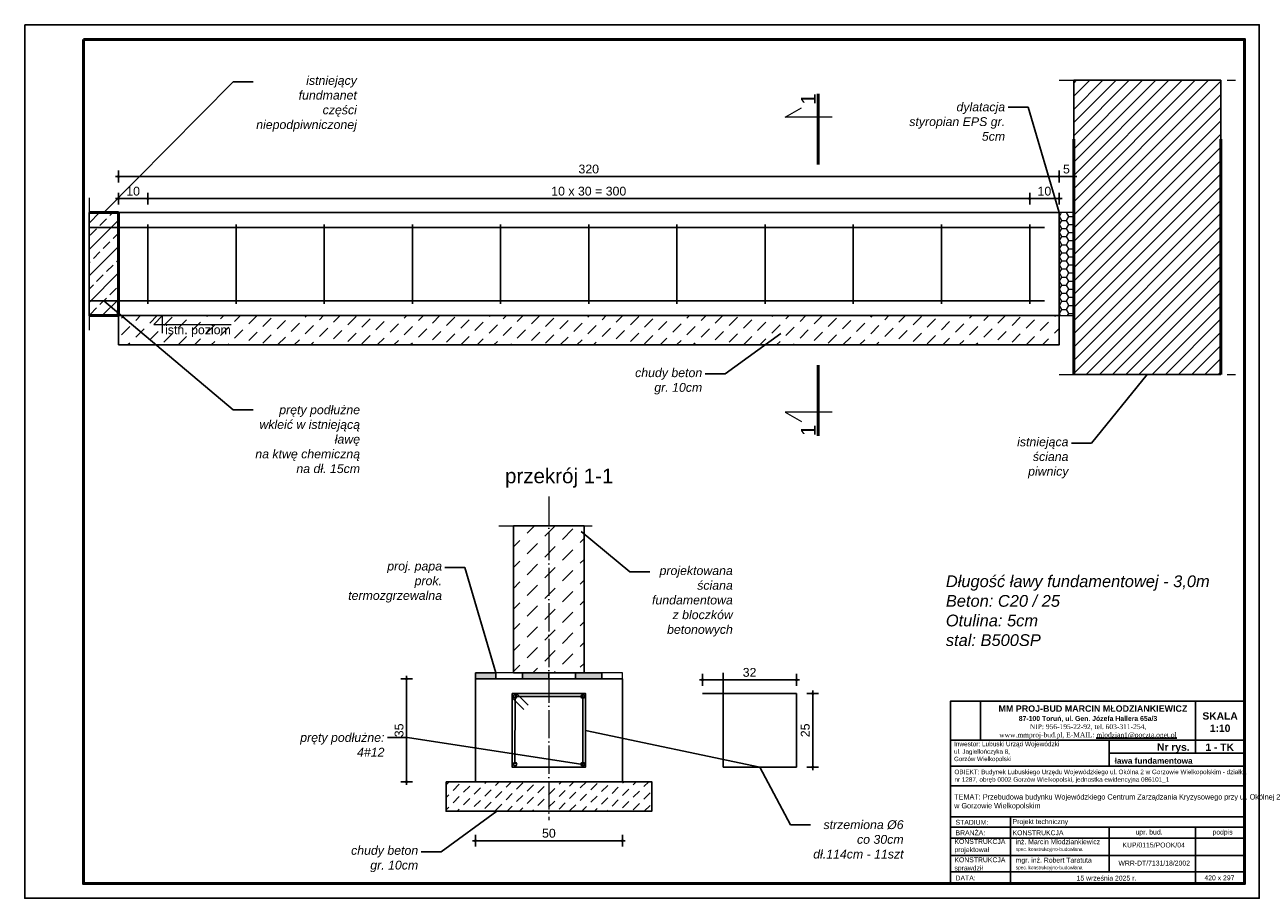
# Model space of a CAD drawing. Header units: millimetres. Extents: x -2110 to -1690, y -3554 to -2928.
# Tile 3 of 3: x -2110 to -1690, y -3225 to -2928. Entities that reach past the tile are written whole.
import ezdxf
from ezdxf import colors
from ezdxf.entities.mleader import LeaderData, LeaderLine
from ezdxf.math import Vec2, Vec3

# ---------------------------------------------------------------- set-up
doc = ezdxf.new("R2010")
doc.units = ezdxf.units.MM
doc.linetypes.add('ACAD_ISO04W100', pattern=[30, 24, -3, 0, -3])
doc.linetypes.add('DASHED', pattern=[19.05, 12.7, -6.35])
doc.layers.add('-WYMIAR', color=8, linetype='Continuous')
for name, color, linetype, lineweight in [('FB__CIENKA', 2, 'Continuous', 15), ('FB__WYMIARY GŁÓWNE', 8, 'Continuous', 9), ('FB_BETON', 252, 'Continuous', 25), ('FB_GRUBA', 4, 'Continuous', 50), ('FB_KRESKOWANIE', 9, 'Continuous', 0), ('FB_PROJ_CIENKA', 5, 'Continuous', 9), ('FB_PROJ_OPISY', 5, 'Continuous', 15), ('FB_PROJ_OSIE', 1, 'ACAD_ISO04W100', 5), ('FB_PROJ_STAL', 150, 'Continuous', 25), ('FB_PROJ_ŻELBET', 21, 'Continuous', 25), ('FB_PRZERYWANA', 6, 'DASHED', 9)]:
    doc.layers.add(name, color=color, linetype=linetype, lineweight=lineweight)
doc.styles.add('ARIAL', font='arial.ttf', dxfattribs={"height": 0.5})
doc.styles.get("Standard").update_dxf_attribs({"font": 'arial.ttf'})
doc.dimstyles.new('CZA-KROPKA-10', dxfattribs={"dimtxt": 3, "dimasz": 0.2, "dimexe": 2, "dimexo": 25, "dimgap": 1, "dimtad": 1, "dimdec": 0, "dimrnd": 0.5, "dimzin": 9, "dimdsep": 46, "dimtxsty": 'Standard', "dimblk1": 'CZA-KROPKA', "dimblk2": 'CZA-KROPKA', "dimsah": 1, "dimcen": -2, "dimse1": 1, "dimse2": 1, "dimadec": 0, "dimazin": 0, "dimtfac": 1, "dimtdec": 0, "dimtmove": 1, "dimatfit": 3, "dimldrblk": 'CZA-KROPKA', "dimfxl": 1, "dimtolj": 1, "dimtzin": 9, "dimarcsym": 0})
picture_1 = doc.add_image_def('image1.jpg', size_in_pixel=(2304, 3037))

# ---------------------------------------------------------------- blocks, each defined once
blk = doc.blocks.new('_None')
blk = doc.blocks.new('CZA-KROPKA')
at = {"layer": '-WYMIAR', "linetype": 'ByBlock'}
for p, q in [((5, 0), (-5, 0)), ((0, 10), (0, -10))]:
    blk.add_line(p, q, dxfattribs=at)
at = {"layer": '-WYMIAR', "linetype": 'ByBlock', "const_width": 2.5}
blk.add_lwpolyline([(-1.25, 0, 1), (1.25, 0, 1)], format="xyb", close=True, dxfattribs=at)
blk = doc.blocks.new('*D7')
at = {"layer": 'Defpoints', "color": 0, "transparency": 16777216}
for p in [(-1758.26, -2979.42), (-2078.26, -2991.7), (-1758.26, -2991.7)]:
    blk.add_point(p, dxfattribs=at)
at = {"layer": 'FB__WYMIARY GŁÓWNE', "color": 0, "lineweight": -2, "transparency": 16777216}
blk.add_line((-2078.06, -2979.42), (-1758.46, -2979.42), dxfattribs=at)
at = {"layer": 'FB__WYMIARY GŁÓWNE', "color": 0, "lineweight": -2, "transparency": 16777216, "xscale": 0.2, "yscale": 0.2, "zscale": 0.2, "rotation": 180}
blk.add_blockref('CZA-KROPKA', (-2078.26, -2979.42), dxfattribs=at)
at = {"layer": 'FB__WYMIARY GŁÓWNE', "color": 0, "lineweight": -2, "transparency": 16777216, "xscale": 0.2, "yscale": 0.2, "zscale": 0.2}
blk.add_blockref('CZA-KROPKA', (-1758.26, -2979.42), dxfattribs=at)
at = {"layer": 'FB__WYMIARY GŁÓWNE', "color": 0, "transparency": 16777216, "insert": (-1918.26, -2976.89), "char_height": 3, "attachment_point": 5}
blk.add_mtext('\\A1;320', dxfattribs=at)
blk = doc.blocks.new('*D8')
at = {"layer": 'Defpoints', "color": 0, "transparency": 16777216}
for p in [(-1753.26, -2979.42), (-1758.26, -2991.7), (-1753.26, -2991.7)]:
    blk.add_point(p, dxfattribs=at)
at = {"layer": 'FB__WYMIARY GŁÓWNE', "color": 0, "lineweight": -2, "transparency": 16777216}
blk.add_line((-1758.06, -2979.42), (-1753.46, -2979.42), dxfattribs=at)
at = {"layer": 'FB__WYMIARY GŁÓWNE', "color": 0, "lineweight": -2, "transparency": 16777216, "xscale": 0.2, "yscale": 0.2, "zscale": 0.2, "rotation": 180}
blk.add_blockref('CZA-KROPKA', (-1758.26, -2979.42), dxfattribs=at)
at = {"layer": 'FB__WYMIARY GŁÓWNE', "color": 0, "lineweight": -2, "transparency": 16777216, "xscale": 0.2, "yscale": 0.2, "zscale": 0.2}
blk.add_blockref('CZA-KROPKA', (-1753.26, -2979.42), dxfattribs=at)
at = {"layer": 'FB__WYMIARY GŁÓWNE', "color": 0, "transparency": 16777216, "insert": (-1755.76, -2976.9), "char_height": 3, "attachment_point": 5}
blk.add_mtext('\\A1;5', dxfattribs=at)
blk = doc.blocks.new('*D9')
at = {"layer": 'Defpoints', "color": 0, "transparency": 16777216}
for p in [(-2068.26, -2986.94), (-2078.26, -2996.7), (-2068.26, -2996.7)]:
    blk.add_point(p, dxfattribs=at)
at = {"layer": 'FB__WYMIARY GŁÓWNE', "color": 0, "lineweight": -2, "transparency": 16777216}
blk.add_line((-2078.06, -2986.94), (-2068.46, -2986.94), dxfattribs=at)
at = {"layer": 'FB__WYMIARY GŁÓWNE', "color": 0, "lineweight": -2, "transparency": 16777216, "xscale": 0.2, "yscale": 0.2, "zscale": 0.2, "rotation": 180}
blk.add_blockref('CZA-KROPKA', (-2078.26, -2986.94), dxfattribs=at)
at = {"layer": 'FB__WYMIARY GŁÓWNE', "color": 0, "lineweight": -2, "transparency": 16777216, "xscale": 0.2, "yscale": 0.2, "zscale": 0.2}
blk.add_blockref('CZA-KROPKA', (-2068.26, -2986.94), dxfattribs=at)
at = {"layer": 'FB__WYMIARY GŁÓWNE', "color": 0, "transparency": 16777216, "insert": (-2073.26, -2984.41), "char_height": 3, "attachment_point": 5}
blk.add_mtext('\\A1;10', dxfattribs=at)
blk = doc.blocks.new('*D10')
at = {"layer": 'Defpoints', "color": 0, "transparency": 16777216}
for p in [(-1768.26, -2986.94), (-2068.26, -2996.7), (-1768.26, -2995.7)]:
    blk.add_point(p, dxfattribs=at)
at = {"layer": 'FB__WYMIARY GŁÓWNE', "color": 0, "lineweight": -2, "transparency": 16777216}
blk.add_line((-2068.06, -2986.94), (-1768.46, -2986.94), dxfattribs=at)
at = {"layer": 'FB__WYMIARY GŁÓWNE', "color": 0, "lineweight": -2, "transparency": 16777216, "xscale": 0.2, "yscale": 0.2, "zscale": 0.2, "rotation": 180}
blk.add_blockref('CZA-KROPKA', (-2068.26, -2986.94), dxfattribs=at)
at = {"layer": 'FB__WYMIARY GŁÓWNE', "color": 0, "lineweight": -2, "transparency": 16777216, "xscale": 0.2, "yscale": 0.2, "zscale": 0.2}
blk.add_blockref('CZA-KROPKA', (-1768.26, -2986.94), dxfattribs=at)
at = {"layer": 'FB__WYMIARY GŁÓWNE', "color": 0, "transparency": 16777216, "insert": (-1918.26, -2984.41), "char_height": 3, "attachment_point": 5}
blk.add_mtext('\\A1;10 x 30 = 300', dxfattribs=at)
blk = doc.blocks.new('*D11')
at = {"layer": 'Defpoints', "color": 0, "transparency": 16777216}
for p in [(-1758.26, -2986.94), (-1758.26, -2991.7), (-1768.26, -2995.7)]:
    blk.add_point(p, dxfattribs=at)
at = {"layer": 'FB__WYMIARY GŁÓWNE', "color": 0, "lineweight": -2, "transparency": 16777216}
blk.add_line((-1768.06, -2986.94), (-1758.46, -2986.94), dxfattribs=at)
at = {"layer": 'FB__WYMIARY GŁÓWNE', "color": 0, "lineweight": -2, "transparency": 16777216, "xscale": 0.2, "yscale": 0.2, "zscale": 0.2, "rotation": 180}
blk.add_blockref('CZA-KROPKA', (-1768.26, -2986.94), dxfattribs=at)
at = {"layer": 'FB__WYMIARY GŁÓWNE', "color": 0, "lineweight": -2, "transparency": 16777216, "xscale": 0.2, "yscale": 0.2, "zscale": 0.2}
blk.add_blockref('CZA-KROPKA', (-1758.26, -2986.94), dxfattribs=at)
at = {"layer": 'FB__WYMIARY GŁÓWNE', "color": 0, "transparency": 16777216, "insert": (-1763.26, -2984.41), "char_height": 3, "attachment_point": 5}
blk.add_mtext('\\A1;10', dxfattribs=at)
blk = doc.blocks.new('*D12')
at = {"layer": 'Defpoints', "color": 0, "transparency": 16777216}
for p in [(-1956.82, -3185.21), (-1906.82, -3185.21), (-1906.82, -3205.24)]:
    blk.add_point(p, dxfattribs=at)
at = {"layer": 'FB__WYMIARY GŁÓWNE', "color": 0, "lineweight": -2, "transparency": 16777216}
blk.add_line((-1956.62, -3205.24), (-1907.02, -3205.24), dxfattribs=at)
at = {"layer": 'FB__WYMIARY GŁÓWNE', "color": 0, "lineweight": -2, "transparency": 16777216, "xscale": 0.2, "yscale": 0.2, "zscale": 0.2, "rotation": 180}
blk.add_blockref('CZA-KROPKA', (-1956.82, -3205.24), dxfattribs=at)
at = {"layer": 'FB__WYMIARY GŁÓWNE', "color": 0, "lineweight": -2, "transparency": 16777216, "xscale": 0.2, "yscale": 0.2, "zscale": 0.2}
blk.add_blockref('CZA-KROPKA', (-1906.82, -3205.24), dxfattribs=at)
at = {"layer": 'FB__WYMIARY GŁÓWNE', "color": 0, "transparency": 16777216, "insert": (-1931.82, -3202.71), "char_height": 3, "attachment_point": 5}
blk.add_mtext('\\A1;50', dxfattribs=at)
blk = doc.blocks.new('*D13')
at = {"layer": 'Defpoints', "color": 0, "transparency": 16777216}
for p in [(-1980.24, -3150.21), (-1956.82, -3150.21), (-1956.82, -3185.21)]:
    blk.add_point(p, dxfattribs=at)
at = {"layer": 'FB__WYMIARY GŁÓWNE', "color": 0, "lineweight": -2, "transparency": 16777216}
blk.add_line((-1980.24, -3185.01), (-1980.24, -3150.41), dxfattribs=at)
at = {"layer": 'FB__WYMIARY GŁÓWNE', "color": 0, "lineweight": -2, "transparency": 16777216, "xscale": 0.2, "yscale": 0.2, "zscale": 0.2}
for p, rotation in [((-1980.24, -3150.21), 90), ((-1980.24, -3185.21), 270)]:
    blk.add_blockref('CZA-KROPKA', p, dxfattribs=dict(at, rotation=rotation))
at = {"layer": 'FB__WYMIARY GŁÓWNE', "color": 0, "transparency": 16777216, "insert": (-1982.78, -3167.71), "char_height": 3, "attachment_point": 5, "rotation": 90}
blk.add_mtext('\\A1;35', dxfattribs=at)
blk = doc.blocks.new('*D14')
at = {"layer": 'Defpoints', "color": 0, "transparency": 16777216}
for p in [(-1847.55, -3155.21), (-1847.55, -3180.21), (-1842.07, -3180.21)]:
    blk.add_point(p, dxfattribs=at)
at = {"layer": 'FB__WYMIARY GŁÓWNE', "color": 0, "lineweight": -2, "transparency": 16777216}
blk.add_line((-1842.07, -3155.41), (-1842.07, -3180.01), dxfattribs=at)
at = {"layer": 'FB__WYMIARY GŁÓWNE', "color": 0, "lineweight": -2, "transparency": 16777216, "xscale": 0.2, "yscale": 0.2, "zscale": 0.2}
for p, rotation in [((-1842.07, -3155.21), 90), ((-1842.07, -3180.21), 270)]:
    blk.add_blockref('CZA-KROPKA', p, dxfattribs=dict(at, rotation=rotation))
at = {"layer": 'FB__WYMIARY GŁÓWNE', "color": 0, "transparency": 16777216, "insert": (-1844.6, -3167.71), "char_height": 3, "attachment_point": 5, "rotation": 90}
blk.add_mtext('\\A1;25', dxfattribs=at)
blk = doc.blocks.new('*D15')
at = {"layer": 'Defpoints', "color": 0, "transparency": 16777216}
for p in [(-1847.55, -3150.55), (-1879.55, -3155.21), (-1847.55, -3155.21)]:
    blk.add_point(p, dxfattribs=at)
at = {"layer": 'FB__WYMIARY GŁÓWNE', "color": 0, "lineweight": -2, "transparency": 16777216}
blk.add_line((-1879.35, -3150.55), (-1847.75, -3150.55), dxfattribs=at)
at = {"layer": 'FB__WYMIARY GŁÓWNE', "color": 0, "lineweight": -2, "transparency": 16777216, "xscale": 0.2, "yscale": 0.2, "zscale": 0.2, "rotation": 180}
blk.add_blockref('CZA-KROPKA', (-1879.55, -3150.55), dxfattribs=at)
at = {"layer": 'FB__WYMIARY GŁÓWNE', "color": 0, "lineweight": -2, "transparency": 16777216, "xscale": 0.2, "yscale": 0.2, "zscale": 0.2}
blk.add_blockref('CZA-KROPKA', (-1847.55, -3150.55), dxfattribs=at)
at = {"layer": 'FB__WYMIARY GŁÓWNE', "color": 0, "transparency": 16777216, "insert": (-1863.55, -3148.02), "char_height": 3, "attachment_point": 5}
blk.add_mtext('\\A1;32', dxfattribs=at)

msp = doc.modelspace()

# ---------------------------------------------------------------- hatches: boundary and pattern name
at = {"layer": 'FB_BETON'}
h = msp.add_hatch(dxfattribs=at)
h.set_pattern_fill('BETON', color=256, scale=4)
h.set_pattern_definition([(45, (0, 0), (4e-16, 5.6568542), [4, -2.8])])
h.paths.add_polyline_path([(-2078.26, -3036.7), (-1758.26, -3036.7), (-1758.26, -3026.7), (-2078.26, -3026.7)])
h = msp.add_hatch(dxfattribs=at)
h.set_pattern_fill('BETON', color=256, scale=5)
h.set_pattern_definition([(45, (44.253, 0), (6e-16, 7.071068), [5, -3.5])])
h.paths.add_polyline_path([(-1943.82, -3098.21), (-1919.82, -3098.21), (-1919.82, -3148.21), (-1943.82, -3148.21)])
h = msp.add_hatch(dxfattribs=at)
h.set_pattern_fill('BETON', color=256, scale=3)
h.set_pattern_definition([(45, (44.2532, 0), (3e-16, 4.2426407), [3, -2.1])])
h.paths.add_polyline_path([(-1966.82, -3185.21), (-1896.82, -3185.21), (-1896.82, -3195.21), (-1966.82, -3195.21)])
at = {"layer": 'FB_KRESKOWANIE'}
h = msp.add_hatch(dxfattribs=at)
h.set_pattern_fill('ANSI31', color=256)
h.paths.add_polyline_path([(-1753.26, -2946.7), (-1703.26, -2946.7), (-1703.26, -3046.7), (-1753.26, -3046.7)])
h = msp.add_hatch(dxfattribs=at)
h.set_pattern_fill('ANSI33', color=256)
h.paths.add_polyline_path([(-2088.26, -2991.7), (-2078.26, -2991.7), (-2078.26, -3026.7), (-2088.26, -3026.7)])
at = {"layer": 'FB_PROJ_CIENKA'}
h = msp.add_hatch(dxfattribs=at)
h.set_pattern_fill('HONEY', color=256, scale=0.5)
h.paths.add_polyline_path([(-1753.26, -2991.7), (-1758.26, -2991.7), (-1758.26, -3026.7), (-1753.26, -3026.7)])
h = msp.add_hatch(color=256, dxfattribs=at)
h.dxf.hatch_style = 1
h.paths.add_polyline_path([(-1956.82, -3148.21), (-1949.82, -3148.21), (-1949.82, -3150.21), (-1956.82, -3150.21)])
h.paths.add_polyline_path([(-1940.82, -3148.21), (-1931.82, -3148.21), (-1931.82, -3150.21), (-1940.82, -3150.21)])
h.paths.add_polyline_path([(-1922.82, -3148.21), (-1913.82, -3148.21), (-1913.82, -3150.21), (-1922.82, -3150.21)])

# ---------------------------------------------------------------- linework, layer by layer
for p, q in [((-1711.81, -3157.74), (-1711.81, -3175.5)), ((-1795.14, -3171.08), (-1695.14, -3171.08)), ((-1741.21, -3171.08), (-1741.21, -3179.92)), ((-1741.21, -3175.5), (-1695.14, -3175.5)), ((-1795.14, -3179.92), (-1695.14, -3179.92)), ((-1795.14, -3186.63), (-1695.14, -3186.63)), ((-1795.14, -3197.09), (-1695.14, -3197.09)), ((-1774.84, -3197.09), (-1774.84, -3219.81)), ((-1795.14, -3200.65), (-1695.14, -3200.65)), ((-1795.14, -3204.42), (-1695.14, -3204.42)), ((-1795.14, -3204.42), (-1695.14, -3204.42)), ((-1741.21, -3200.65), (-1741.21, -3215.84)), ((-1711.81, -3200.65), (-1711.81, -3219.81)), ((-1795.14, -3210.31), (-1695.14, -3210.31)), ((-1795.14, -3215.84), (-1695.14, -3215.84)), ((-1795.14, -3219.81), (-1695.14, -3219.81))]:
    msp.add_line(p, q)
at = {"lineweight": 50}
msp.add_lwpolyline([(-2090.14, -2932.81), (-1695.14, -2932.81), (-1695.14, -3219.81), (-2090.14, -3219.81)], close=True, dxfattribs=at)
msp.add_lwpolyline([(-1795.14, -3219.81), (-1695.14, -3219.81), (-1695.14, -3157.74), (-1795.14, -3157.74)], close=True)
at = {"layer": 'Defpoints'}
for points in [[(-2110.14, -2927.81), (-1690.14, -2927.81), (-1690.14, -3224.81), (-2110.14, -3224.81)], [(-1753.26, -2946.7), (-1703.26, -2946.7), (-1703.26, -3046.7), (-1753.26, -3046.7)], [(-2088.26, -2991.7), (-2078.26, -2991.7), (-2078.26, -3026.7), (-2088.26, -3026.7)], [(-1943.82, -3098.21), (-1919.82, -3098.21), (-1919.82, -3148.21), (-1943.82, -3148.21)], [(-1956.82, -3148.21), (-1949.82, -3148.21), (-1949.82, -3150.21), (-1956.82, -3150.21)], [(-1940.82, -3148.21), (-1931.82, -3148.21), (-1931.82, -3150.21), (-1940.82, -3150.21)], [(-1922.82, -3148.21), (-1913.82, -3148.21), (-1913.82, -3150.21), (-1922.82, -3150.21)]]:
    msp.add_lwpolyline(points, close=True, dxfattribs=at)
at = {"layer": 'FB_BETON'}
for p, q in [((-1943.82, -3148.21), (-1943.82, -3098.21)), ((-1919.82, -3098.21), (-1919.82, -3148.21))]:
    msp.add_line(p, q, dxfattribs=at)
for points in [[(-2078.26, -3036.7), (-1758.26, -3036.7), (-1758.26, -3026.7), (-2078.26, -3026.7)], [(-1966.82, -3185.21), (-1896.82, -3185.21), (-1896.82, -3195.21), (-1966.82, -3195.21)]]:
    msp.add_lwpolyline(points, close=True, dxfattribs=at)
at = {"layer": 'FB_GRUBA'}
for p, q in [((-1840.21, -2975.28), (-1840.21, -2951.28)), ((-1753.26, -2966.7), (-1753.26, -3046.7)), ((-1703.26, -2966.7), (-1703.26, -3046.7)), ((-2078.26, -2991.7), (-2088.26, -2991.7)), ((-2078.26, -2991.7), (-2078.26, -3026.7)), ((-2078.26, -3026.7), (-2088.26, -3026.7)), ((-1840.21, -3043.55), (-1840.21, -3067.55))]:
    msp.add_line(p, q, dxfattribs=at)
at = {"layer": 'FB_PROJ_CIENKA'}
for p, q in [((-1949.82, -3148.21), (-1949.82, -3150.21)), ((-1940.82, -3148.21), (-1940.82, -3150.21)), ((-1931.82, -3148.21), (-1931.82, -3150.21)), ((-1922.82, -3148.21), (-1922.82, -3150.21)), ((-1913.82, -3148.21), (-1913.82, -3150.21))]:
    msp.add_line(p, q, dxfattribs=at)
for points in [[(-1753.26, -2991.7), (-1758.26, -2991.7), (-1758.26, -3026.7), (-1753.26, -3026.7)], [(-1956.82, -3150.21), (-1906.82, -3150.21), (-1906.82, -3148.21), (-1956.82, -3148.21)]]:
    msp.add_lwpolyline(points, close=True, dxfattribs=at)
at = {"layer": 'FB_PROJ_OPISY'}
for points in [[(-1835.41, -2959.28), (-1851.41, -2959.28), (-1845.86, -2956.08)], [(-2063.24, -3032.7), (-2063.24, -3026.7), (-2066.24, -3029.7), (-2039.92, -3029.7)], [(-1835.41, -3059.55), (-1851.41, -3059.55), (-1845.86, -3062.75)]]:
    msp.add_lwpolyline(points, dxfattribs=at)
at = {"layer": 'FB_PROJ_OSIE', "ltscale": 0.4}
msp.add_line((-1931.82, -3088.21), (-1931.82, -3198.21), dxfattribs=at)
at = {"layer": 'FB_PROJ_STAL'}
for p, q in [((-2088.26, -2996.7), (-1763.26, -2996.7)), ((-2068.26, -2995.7), (-2068.26, -3022.7)), ((-2038.26, -2995.7), (-2038.26, -3022.7)), ((-2008.26, -2995.7), (-2008.26, -3022.7)), ((-1978.26, -2995.7), (-1978.26, -3022.7)), ((-1948.26, -2995.7), (-1948.26, -3022.7)), ((-1918.26, -2995.7), (-1918.26, -3022.7)), ((-1888.26, -2995.7), (-1888.26, -3022.7)), ((-1858.26, -2995.7), (-1858.26, -3022.7)), ((-1828.26, -2995.7), (-1828.26, -3022.7)), ((-1798.26, -2995.7), (-1798.26, -3022.7)), ((-1768.26, -2995.7), (-1768.26, -3022.7)), ((-2088.26, -3021.7), (-1763.26, -3021.7)), ((-1872.55, -3180.21), (-1872.55, -3148.21)), ((-1940.37, -3160.66), (-1944.32, -3156.71)), ((-1938.87, -3159.16), (-1942.82, -3155.21)), ((-1879.55, -3155.21), (-1847.55, -3155.21)), ((-1847.55, -3155.21), (-1847.55, -3180.21)), ((-1847.55, -3180.21), (-1872.55, -3180.21))]:
    msp.add_line(p, q, dxfattribs=at)
msp.add_lwpolyline([(-1944.32, -3155.21), (-1919.32, -3155.21), (-1919.32, -3180.21), (-1944.32, -3180.21)], close=True, dxfattribs=at)
for centre in [(-1943.32, -3156.21), (-1920.32, -3156.21), (-1943.32, -3179.21), (-1920.32, -3179.21)]:
    msp.add_circle(centre, 0.6, dxfattribs=at)
at = {"layer": 'FB_PROJ_ŻELBET'}
for points in [[(-2078.26, -2991.7), (-1758.26, -2991.7), (-1758.26, -3026.7), (-2078.26, -3026.7)], [(-1956.82, -3150.21), (-1906.82, -3150.21), (-1906.82, -3185.21), (-1956.82, -3185.21)]]:
    msp.add_lwpolyline(points, close=True, dxfattribs=at)
at = {"layer": 'FB_PRZERYWANA'}
for p, q in [((-1758.26, -2946.7), (-1698.26, -2946.7)), ((-2088.26, -2986.7), (-2088.26, -3031.7)), ((-1758.26, -3046.7), (-1698.26, -3046.7)), ((-1948.82, -3098.21), (-1914.82, -3098.21))]:
    msp.add_line(p, q, dxfattribs=at)

# ---------------------------------------------------------------- texts
at = {"style": 'ARIAL'}
for s, insert, char_height, width, attachment_point in [('{\\fArial|b1|i0|c238|p34;\\H1.3x;    \\C170;MM PROJ-BUD MARCIN MŁODZIANKIEWICZ\\H0.7692x; \\P\\C256;87-100 Toruń, ul. Gen. Józefa Hallera 65a/3\\P\\fTimes New Roman|b0|i0|c238|p18;NIP: 956-195-22-92, tel. 603-311-254,\\P\\C170;www.mmproj-bud.pl, E-MAIL: \\Lmlodzian1@poczta.onet.pl}', (-1748.42, -3164.92), 1.6667, 73.2081, 5), ('{\\fArial|b1|i0|c238|p34;SKALA\\P1:10}', (-1703.48, -3164.92), 2.5, 16.6667, 5), ('{\\fArial|b1|i0|c238|p34;Nr rys.}', (-1719.39, -3173.79), 2.5, 15, 5), ('{\\fArial|b1|i0|c238|p34;1 - TK}', (-1703.62, -3173.44), 2.5, 15, 5), ('{\\fArial|b1|i0|c238|p34;ława fundamentowa}', (-1739.37, -3178.07), 2, 45.2367, 4), ('OBIEKT: Budynek Lubuskiego Urzędu Wojewódzkiego ul. Okólna 2 w Gorzowie Wielkopolskim - działka nr 1287, obręb 0002 Gorzów Wielkopolski, jednostka ewidencyjna 086101_1', (-1793.86, -3183.36), 1.54281, 99.0789, 4), ('{\\fArial Narrow|b0|i0|c238|p34;\\H1.166738x;TEMAT: Przebudowa budynku Wojewódzkiego Centrum Zarządzania Kryzysowego przy ul. Okólnej 2 w Gorzowie Wielkopolskim}', (-1793.94, -3192.1), 1.54281, 93.2484, 4), ('{\\fArial|b0|i0|c238|p34;STADIUM:}', (-1793.48, -3198.98), 1.6667, 17.8414, 4), ('Projekt techniczny', (-1774.08, -3198.98), 1.6667, 78.8252, 4), ('{\\fArial|b0|i0|c238|p34;BRANŻA:}', (-1793.48, -3202.54), 1.6667, 17.8414, 4), ('KONSTRUKCJA', (-1774.08, -3202.54), 1.6667, 45.4919, 4), ('{\\fArial|b0|i0|c238|p34;upr. bud.}', (-1727.66, -3202.54), 1.6667, 15, 5), ('{\\fArial|b0|i0|c238|p34;podpis}', (-1702.64, -3202.54), 1.6667, 15, 5), ('KONSTRUKCJA\\Pprojektował', (-1793.86, -3207.13), 1.6667, 14.9422, 4), ('KONSTRUKCJA\\Psprawdził', (-1793.86, -3213.37), 1.6667, 14.9422, 4), ('{\\fArial|b0|i0|c238|p34;DATA:}', (-1793.48, -3217.92), 1.6667, 17.8414, 4), ('15 września 2025 r.', (-1752.3, -3217.97), 1.6667, 54.0444, 4), ('420 x 297', (-1708.83, -3217.86), 1.667, 16.6667, 4)]:
    msp.add_mtext(s, dxfattribs=dict(at, insert=insert, char_height=char_height, width=width, attachment_point=attachment_point))
at = {"insert": (-1793.98, -3175.09), "char_height": 1.5687, "width": 51.7172, "attachment_point": 4, "line_spacing_factor": 0.996, "style": 'ARIAL'}
msp.add_mtext('\\pxt24.218;Inwestor: Lubuski Urząd Wojewódzki\\P{\\H0.96894x;ul. Jagiellończyka 8, \\P\\H0.98684x;Gorzów Wielkopolski}', dxfattribs=at)
at = {"color": 0, "char_height": 1.667, "style": 'ARIAL'}
for s, insert, width, attachment_point in [('{\\fArial|b0|i0|c238|p34;inż. Marcin Młodziankiewicz\\P\\H0.7x;spec. konstrukcyjno-budowlana}', (-1773.03, -3206.9), 72.3068, 4), ('{\\fArial|b0|i0|c238|p34;KUP/0115/POOK/04}', (-1726.08, -3206.7), 6.4593, 5), ('mgr. inż. Robert Taratuta\\P{\\H0.7x;spec. konstrukcyjno-budowlana}', (-1773.03, -3213.15), 72.3068, 4), ('{\\fArial|b0|i0|c238|p34;WRR-DT/7131/18/2002}', (-1725.89, -3212.86), 2.6914, 5)]:
    msp.add_mtext(s, dxfattribs=dict(at, insert=insert, width=width, attachment_point=attachment_point))
at = {"layer": 'FB_PROJ_CIENKA', "insert": (-1796.78, -3115.03), "char_height": 4, "attachment_point": 1}
msp.add_mtext_dynamic_manual_height_columns('\\pxi-3,l3,t3;{\\fArial|b0|i1|c238|p34;Długość ławy fundamentowej - 3,0m\\PBeton: C20 / 25\\POtulina: 5cm\\Pstal: B500SP}', width=100.0869, gutter_width=12.5, heights=[41.44], dxfattribs=at)
at = {"layer": 'FB_PROJ_OPISY', "lineweight": 25, "char_height": 5, "width": 9.5172, "attachment_point": 5, "rotation": 90, "style": 'ARIAL'}
for insert in [(-1843.59, -2953.09), (-1843.59, -3065.74)]:
    msp.add_mtext('1', dxfattribs=dict(at, insert=insert))
at = {"layer": 'FB_PROJ_OPISY', "insert": (-2062.39, -3030.03), "char_height": 3, "attachment_point": 1}
msp.add_mtext_dynamic_manual_height_columns('istn. poziom ', width=26.6637, gutter_width=12.5, heights=[4.92], dxfattribs=at)
at = {"layer": 'FB_PROJ_OPISY', "lineweight": 25, "insert": (-1928.31, -3081.95), "char_height": 5, "width": 54.1091, "attachment_point": 5, "style": 'ARIAL'}
msp.add_mtext('przekrój 1-1', dxfattribs=at)

# ---------------------------------------------------------------- dimensions: what is measured, and where the dimension line sits
at = {"layer": 'FB__WYMIARY GŁÓWNE'}
dim = msp.add_linear_dim(base=(-1768.26, -2986.94), p1=(-2068.26, -2996.7), p2=(-1768.26, -2995.7), text='10 x 30 = 300', dimstyle='CZA-KROPKA-10', dxfattribs=at)
dim.commit()
dim.dimension.update_dxf_attribs({"geometry": '*D10', "text_midpoint": (-1918.26, -2984.41)})
for base, p1, p2, picture, middle in [((-1758.26, -2979.42), (-2078.26, -2991.7), (-1758.26, -2991.7), '*D7', (-1918.26, -2976.89)), ((-1753.26, -2979.42), (-1758.26, -2991.7), (-1753.26, -2991.7), '*D8', (-1755.76, -2976.9)), ((-2068.26, -2986.94), (-2078.26, -2996.7), (-2068.26, -2996.7), '*D9', (-2073.26, -2984.41)), ((-1758.26, -2986.94), (-1768.26, -2995.7), (-1758.26, -2991.7), '*D11', (-1763.26, -2984.41)), ((-1847.55, -3150.55), (-1879.55, -3155.21), (-1847.55, -3155.21), '*D15', (-1863.55, -3148.02)), ((-1906.82, -3205.24), (-1956.82, -3185.21), (-1906.82, -3185.21), '*D12', (-1931.82, -3202.71))]:
    dim = msp.add_linear_dim(base=base, p1=p1, p2=p2, dimstyle='CZA-KROPKA-10', dxfattribs=at)
    dim.commit()
    dim.dimension.update_dxf_attribs({"geometry": picture, "text_midpoint": middle})
for base, p1, p2, picture, middle in [((-1980.24, -3150.21), (-1956.82, -3185.21), (-1956.82, -3150.21), '*D13', (-1982.78, -3167.71)), ((-1842.07, -3180.21), (-1847.55, -3155.21), (-1847.55, -3180.21), '*D14', (-1844.6, -3167.71))]:
    dim = msp.add_linear_dim(base=base, p1=p1, p2=p2, angle=90, dimstyle='CZA-KROPKA-10', dxfattribs=at)
    dim.commit()
    dim.dimension.update_dxf_attribs({"geometry": picture, "text_midpoint": middle})

# ---------------------------------------------------------------- pictures from other files: only their frames are drawn
image = msp.add_image(picture_1, insert=(-1795.14, -3171.07), size_in_units=(10.11, 13.33))
image.dxf.flags = 7

# ---------------------------------------------------------------- leaders
at = {"layer": 'FB__CIENKA'}
ml = msp.add_multileader_mtext('Standard', dxfattribs=at)
ml.set_content('{\\fArial|b0|i1|c238|p34;istniejący\\Pfundmanet\\Pczęści niepodpiwniczonej}', color=256)
ml.set_leader_properties()
ml.set_arrow_properties(name='NONE')
ml.build(insert=Vec2(0, 0))
ml.multileader.update_dxf_attribs({"dogleg_length": 50, "arrow_head_size": 7.5})
ctx = ml.context
ctx.base_point, ctx.char_height, ctx.arrow_head_size, ctx.landing_gap_size, ctx.plane_origin = Vec3(-2032.44, -2947.19), 3, 7.5, 1, Vec3(-2431.18, -2614.47)
ctx.text_align_type = 2
notes = []
notes.append((ctx, [(0, (1, 1, 0), (-2039.25, -2947.19), (1, 0), 6.81, [(3, [(-2083.26, -2991.7)], 0, [])])]))
ctx.mtext.insert, ctx.mtext.width, ctx.mtext.defined_height, ctx.mtext.alignment, ctx.mtext.flow_direction = Vec3(-1997.14, -2945.26), 36.437, 25.62, 3, 5
ml = msp.add_multileader_mtext('Standard', dxfattribs=at)
ml.set_content('{\\fArial|b0|i1|c238|p34;istniejąca\\Pściana\\Ppiwnicy}', color=256)
ml.set_leader_properties()
ml.set_arrow_properties(name='NONE')
ml.build(insert=Vec2(0, 0))
ml.multileader.update_dxf_attribs({"dogleg_length": 50, "arrow_head_size": 7.5})
ctx = ml.context
ctx.base_point, ctx.char_height, ctx.arrow_head_size, ctx.landing_gap_size, ctx.plane_origin = Vec3(-1773.28, -3070.07), 3, 7.5, 1, Vec3(-2177.76, -2614.47)
ctx.text_align_type = 2
notes.append((ctx, [(1, (1, 1, 0), (-1747.25, -3070.07), (-1, 0), 6.81, [(3, [(-1728.26, -3046.7)], 0, [])])]))
ctx.mtext.insert, ctx.mtext.width, ctx.mtext.defined_height, ctx.mtext.alignment, ctx.mtext.flow_direction = Vec3(-1755.06, -3068.13), 36.437, 14.45, 3, 5
at = {"layer": 'FB_PROJ_CIENKA'}
ml = msp.add_multileader_mtext('Standard', dxfattribs=at)
ml.set_content('{\\fArial|b0|i1|c238|p34;dylatacja\\Pstyropian EPS gr. 5cm}', color=256)
ml.set_leader_properties()
ml.set_arrow_properties(name='NONE')
ml.build(insert=Vec2(0, 0))
ml.multileader.update_dxf_attribs({"dogleg_length": 50, "arrow_head_size": 7.5})
ctx = ml.context
ctx.base_point, ctx.char_height, ctx.arrow_head_size, ctx.landing_gap_size, ctx.plane_origin = Vec3(-1809.66, -2955.79), 3, 7.5, 1, Vec3(-2199.32, -2500.18)
ctx.text_align_type = 2
notes.append((ctx, [(1, (1, 1, 0), (-1768.82, -2955.79), (-1, 0), 6.81, [(3, [(-1758.26, -2991.7)], 0, [])])]))
ctx.mtext.insert, ctx.mtext.width, ctx.mtext.defined_height, ctx.mtext.alignment, ctx.mtext.flow_direction = Vec3(-1776.62, -2954.26), 36.437, 14.45, 3, 5
ml = msp.add_multileader_mtext('Standard', dxfattribs=at)
ml.set_content('\\pxi-3,l4,t4;{\\fArial|b0|i1|c238|p34;proj.^Ipapa\\Pprok.^Itermozgrzewalna}', color=256)
ml.set_leader_properties()
ml.set_arrow_properties(name='NONE')
ml.build(insert=Vec2(0, 0))
ml.multileader.update_dxf_attribs({"dogleg_length": 50, "arrow_head_size": 7.5})
ctx = ml.context
ctx.base_point, ctx.char_height, ctx.arrow_head_size, ctx.landing_gap_size, ctx.plane_origin = Vec3(-2012.73, -3112.3), 3, 7.5, 1, Vec3(-2390.88, -2656.7)
ctx.text_align_type = 2
notes.append((ctx, [(1, (1, 1, 0), (-1960.37, -3112.3), (-1, 0), 6.81, [(3, [(-1949.82, -3148.21)], 0, [])])]))
ctx.mtext.insert, ctx.mtext.width, ctx.mtext.defined_height, ctx.mtext.alignment, ctx.mtext.flow_direction = Vec3(-1968.18, -3110.36), 36.437, 14.45, 3, 5
at = {"layer": 'FB_PROJ_OPISY'}
ml = msp.add_multileader_mtext('Standard', dxfattribs=at)
ml.set_content('{\\fArial|b0|i1|c238|p34;pręty podłużne wkleić w istniejącą ławę\\Pna ktwę chemiczną na dł. 15cm}', color=256)
ml.set_leader_properties()
ml.set_arrow_properties(name='NONE')
ml.build(insert=Vec2(0, 0))
ml.multileader.update_dxf_attribs({"dogleg_length": 50, "arrow_head_size": 7.5})
ctx = ml.context
ctx.base_point, ctx.char_height, ctx.arrow_head_size, ctx.landing_gap_size, ctx.plane_origin = Vec3(-2032.44, -3058.75), 3, 7.5, 1, Vec3(-2431.18, -2726.03)
ctx.text_align_type = 2
notes.append((ctx, [(0, (1, 1, 0), (-2039.25, -3058.75), (1, 0), 6.81, [(3, [(-2083.26, -3021.7)], 0, [])])]))
ctx.mtext.insert, ctx.mtext.width, ctx.mtext.defined_height, ctx.mtext.alignment, ctx.mtext.flow_direction = Vec3(-1996.06, -3057.23), 36.437, 25.62, 3, 5
ml = msp.add_multileader_mtext('Standard', dxfattribs=at)
ml.set_content('{\\fArial|b0|i1|c238|p34;chudy beton\\P\\pxi-3,l4,t4;gr.^I10cm}', color=256)
ml.set_leader_properties()
ml.set_arrow_properties(name='NONE')
ml.build(insert=Vec2(0, 0))
ml.multileader.update_dxf_attribs({"dogleg_length": 50, "arrow_head_size": 7.5})
ctx = ml.context
ctx.base_point, ctx.char_height, ctx.arrow_head_size, ctx.landing_gap_size, ctx.plane_origin = Vec3(-1903.14, -3046.55), 3, 7.5, 1, Vec3(-2302.36, -2600.57)
ctx.text_align_type = 2
notes.append((ctx, [(1, (1, 1, 0), (-1871.85, -3046.55), (-1, 0), 6.81, [(3, [(-1852.87, -3032.81)], 0, [])])]))
ctx.mtext.insert, ctx.mtext.width, ctx.mtext.defined_height, ctx.mtext.alignment, ctx.mtext.flow_direction = Vec3(-1879.66, -3044.62), 36.437, 24.07, 3, 5
ml = msp.add_multileader_mtext('Standard', dxfattribs=at)
ml.set_content('\\pxi-3,l4,t4;{\\fArial|b0|i1|c238|p34;projektowana\\Pściana fundamentowa\\Pz bloczków betonowych}', color=256)
ml.set_leader_properties()
ml.set_arrow_properties(name='NONE')
ml.build(insert=Vec2(0, 0))
ml.multileader.update_dxf_attribs({"dogleg_length": 50, "arrow_head_size": 7.5})
ctx = ml.context
ctx.base_point, ctx.char_height, ctx.arrow_head_size, ctx.landing_gap_size, ctx.plane_origin = Vec3(-1897.43, -3113.84), 3, 7.5, 1, Vec3(-2258.1, -2667.86)
ctx.text_align_type = 2
notes.append((ctx, [(0, (1, 1, 0), (-1904.24, -3113.84), (1, 0), 6.81, [(3, [(-1920.85, -3100.09)], 0, [])])]))
ctx.mtext.insert, ctx.mtext.width, ctx.mtext.defined_height, ctx.mtext.alignment, ctx.mtext.flow_direction = Vec3(-1869.25, -3111.9), 36.437, 24.07, 3, 5
ml = msp.add_multileader_mtext('Standard', dxfattribs=at)
ml.set_content('{\\fArial|b0|i1|c238|p34;pręty podłużne: 4#12}', color=256)
ml.set_leader_properties()
ml.set_arrow_properties(name='NONE')
ml.build(insert=Vec2(0, 0))
ml.multileader.update_dxf_attribs({"dogleg_length": 50, "arrow_head_size": 7.5})
ctx = ml.context
ctx.base_point, ctx.char_height, ctx.arrow_head_size, ctx.landing_gap_size, ctx.plane_origin = Vec3(-2017.37, -3170.17), 3, 7.5, 1, Vec3(-2413.84, -2846.73)
ctx.text_align_type = 2
notes.append((ctx, [(1, (1, 1, 0), (-1979.96, -3170.17), (-1, 0), 6.81, [(2, [(-1943.41, -3179.22), (-1943.25, -3156.23), (-1920.32, -3156.17), (-1920.32, -3179.31)], 0, [])])]))
ctx.mtext.insert, ctx.mtext.width, ctx.mtext.defined_height, ctx.mtext.alignment, ctx.mtext.flow_direction = Vec3(-1987.76, -3168.64), 36.3088, 14.98, 3, 5
ml = msp.add_multileader_mtext('Standard', dxfattribs=at)
ml.set_content('{\\fArial|b0|i1|c238|p34;strzemiona %%C6\\Pco 30cm\\Pdł.114cm - 11szt}', color=256)
ml.set_leader_properties()
ml.set_arrow_properties(name='NONE')
ml.build(insert=Vec2(0, 0))
ml.multileader.update_dxf_attribs({"dogleg_length": 50, "arrow_head_size": 7.5})
ctx = ml.context
ctx.base_point, ctx.char_height, ctx.arrow_head_size, ctx.landing_gap_size, ctx.plane_origin = Vec3(-1842.87, -3199.8), 3, 7.5, 1, Vec3(-2241.6, -2891.24)
ctx.text_align_type = 2
notes.append((ctx, [(0, (1, 1, 0), (-1849.68, -3199.8), (1, 0), 6.81, [(0, [(-1919.32, -3167.71), (-1860.05, -3180.21)], 0, [])])]))
ctx.mtext.insert, ctx.mtext.width, ctx.mtext.defined_height, ctx.mtext.alignment, ctx.mtext.flow_direction = Vec3(-1811.16, -3198.28), 36.3088, 14.98, 3, 5
ml = msp.add_multileader_mtext('Standard', dxfattribs=at)
ml.set_content('{\\fArial|b0|i1|c238|p34;chudy beton\\P\\pxi-3,l4,t4;gr.^I10cm}', color=256)
ml.set_leader_properties()
ml.set_arrow_properties(name='NONE')
ml.build(insert=Vec2(0, 0))
ml.multileader.update_dxf_attribs({"dogleg_length": 50, "arrow_head_size": 7.5})
ctx = ml.context
ctx.base_point, ctx.char_height, ctx.arrow_head_size, ctx.landing_gap_size, ctx.plane_origin = Vec3(-1999.76, -3208.96), 3, 7.5, 1, Vec3(-2398.98, -2762.98)
ctx.text_align_type = 2
notes.append((ctx, [(1, (1, 1, 0), (-1968.47, -3208.96), (-1, 0), 6.81, [(3, [(-1949.49, -3195.21)], 0, [])])]))
ctx.mtext.insert, ctx.mtext.width, ctx.mtext.defined_height, ctx.mtext.alignment, ctx.mtext.flow_direction = Vec3(-1976.28, -3207.02), 36.437, 24.07, 3, 5
for ctx, leaders in notes:
    for number, flags, end, landing, length, lines in leaders:
        leader = LeaderData()
        leader.index, (leader.has_last_leader_line, leader.has_dogleg_vector, leader.attachment_direction) = number, flags
        leader.last_leader_point, leader.dogleg_vector, leader.dogleg_length = Vec3(end), Vec3(landing), length
        for number, points, colour, breaks in lines:
            line = LeaderLine()
            line.index, line.vertices, line.color, line.breaks = number, Vec3.list(points), colors.encode_raw_color(colour), breaks
            leader.lines.append(line)
        ctx.leaders.append(leader)

doc.saveas('drawing.dxf')
